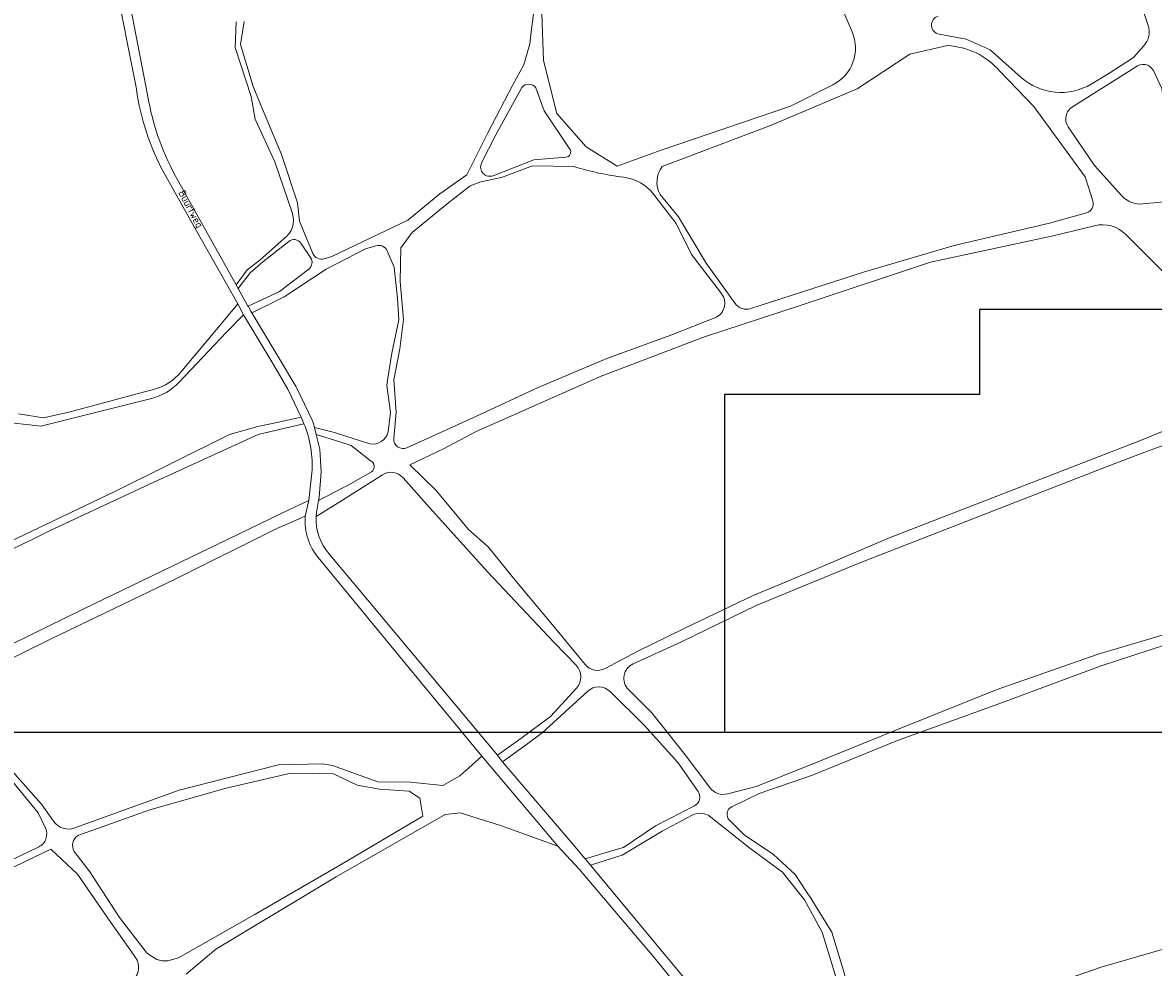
# Model space of a CAD drawing. Extents: x 148869 to 161638, y 453607 to 469810.
# Tile 67 of 256: x 154659 to 154944, y 460713 to 460951. Entities that reach past the tile are written whole.
import ezdxf
from ezdxf.enums import TextEntityAlignment as Align

# ---------------------------------------------------------------- set-up
doc = ezdxf.new("R2010")
doc.units = 0
doc.layers.get('DEFPOINTS').update_dxf_attribs({"linetype": 'CONTINUOUS'})
for name, color, linetype, lineweight in [('B-RO-OG-TOPOGRAFIE-T18', 2, 'CONTINUOUS', 18), ('B-RO-VH-VERHARDING_FUNDERING_ZAND-GV', 251, 'CONTINUOUS', 18), ('B-RO-VH-VERHARDING_HALFVERHARDING_GRIND-GV', 251, 'CONTINUOUS', 18), ('X-XX-AL-TEKENBLAD-KADER-G-OZ', 1, 'CONTINUOUS', 25)]:
    doc.layers.add(name, color=color, linetype=linetype, lineweight=lineweight)
doc.styles.add('NLCS-ISO-M200-T18', font='NLCS-ISO.ttf', dxfattribs={"height": 0.36})

msp = doc.modelspace()

# ---------------------------------------------------------------- linework, layer by layer
at = {"layer": 'B-RO-VH-VERHARDING_FUNDERING_ZAND-GV', "flags": 128}
for points in [[(154789.55, 460982.6), (154789.51, 460971.86), (154788.3, 460955.99), (154787.37, 460948.89), (154786.98, 460945.9), (154785.48, 460940.52), (154782.73, 460935.55), (154776.45, 460923.41), (154771.1, 460912.8), (154764.33, 460908.02), (154756.25, 460901.37), (154737, 460892.15), (154735.05, 460891.59)], [(154790.13, 460951.12), (154789.97, 460955.97), (154791.58, 460971.8), (154791.8, 460982.59)], [(154841.23, 460983.27), (154844.69, 460980.49), (154848.93, 460978.48), (154852.92, 460974.91), (154856.78, 460973.32), (154862.42, 460974.74), (154864.34, 460958.43), (154868.42, 460948.87)], [(154937.16, 460964.15), (154940.62, 460958.12), (154941.01, 460957.04), (154943.16, 460950.45)], [(154712.9, 460951.38), (154712.6, 460944.91), (154716.68, 460932.6), (154717.66, 460926.82), (154722.64, 460916.1), (154727.08, 460903.02)], [(154732.26, 460892.93), (154728.82, 460901.11), (154728.37, 460905.7), (154724.32, 460917.92), (154719.48, 460929.38), (154717.16, 460935.05), (154713.94, 460945.68), (154714.85, 460951.52)], [(154863.51, 460935.49), (154852.84, 460930.15), (154820.18, 460919.02), (154809.06, 460914.99), (154801.21, 460919.87), (154793.8, 460928.3), (154790.44, 460941.67), (154790.13, 460951.12)], [(154911.06, 460937.4), (154903.3, 460944.33), (154897.22, 460947.01), (154890.36, 460948.27)], [(154820.46, 460914.87), (154847.78, 460925.23), (154869.67, 460934.51), (154883, 460943.28), (154892.51, 460945.42)], [(154942.09, 460945.36), (154939.43, 460942.38), (154933.19, 460938.34), (154928.79, 460935.71)], [(154905.63, 460939.08), (154914.28, 460930.01), (154927.23, 460912.31), (154929.17, 460906.19)], [(154924.01, 460929.94), (154939.92, 460939.96)], [(154944.48, 460939.11), (154946.64, 460934.62), (154949.22, 460917.2), (154951.59, 460908.8)], [(154774.84, 460915.79), (154778.4, 460922.93), (154784.97, 460934.85)], [(154788.54, 460934.78), (154790.6, 460928.96), (154797.11, 460919.31)], [(154936.49, 460907.51), (154929.6, 460915.15), (154922.96, 460924.91)], [(154796.11, 460917.23), (154788.07, 460916.59), (154777.78, 460912.57)], [(154752.65, 460846.28), (154753.3, 460852.86), (154752.64, 460861.04), (154754.23, 460868.88), (154755.15, 460876.24), (154754.28, 460885.85), (154754.47, 460894.33), (154757.31, 460898.27), (154766.16, 460905.48), (154771.93, 460910.05), (154774.62, 460911.05), (154779.83, 460912.08), (154787.71, 460915.08), (154798.15, 460914.89)], [(154818.27, 460907.88), (154823.95, 460900.49), (154827.8, 460892.71), (154835.16, 460883.15)], [(154838.88, 460880.31), (154831.52, 460890.52), (154824.58, 460902.17), (154819.89, 460907.84)], [(154949.83, 460906.23), (154941.84, 460905.44)], [(154927.56, 460903.2), (154918.24, 460900.58), (154894.14, 460894.94), (154871.31, 460888.19), (154842.8, 460879.02)], [(154800.96, 460789.21), (154792.74, 460799.24), (154783.64, 460810.05), (154776.48, 460818.89), (154771.51, 460823.29), (154763.39, 460833.13), (154756.7, 460839.6), (154765.22, 460843.61), (154773.48, 460847.97), (154805.07, 460861.93), (154831.15, 460871.88), (154855.29, 460879.8), (154888.19, 460890.78), (154919.14, 460897.36), (154929.63, 460899.95)], [(154725.01, 460896.73), (154718.81, 460891.29), (154717.76, 460890.44), (154716.9, 460889.75), (154715.68, 460888.78), (154712.84, 460885.04), (154713.38, 460884.08), (154716.39, 460888.06), (154717.62, 460889.12), (154719.57, 460890.81), (154726.12, 460896)], [(154729.19, 460895.53), (154731.66, 460891.9)], [(154937.42, 460897.78), (154946.49, 460888.72), (154956.19, 460881.04), (154968.47, 460871.42), (154973.09, 460865.3)], [(154731.19, 460888.99), (154723.81, 460883.35), (154721.88, 460882.44), (154715.89, 460879.6), (154716.6, 460878.39), (154716.84, 460877.98), (154722.63, 460880.85), (154725.01, 460882.03), (154735.57, 460888.95), (154745.54, 460894.09), (154748.16, 460894.9)], [(154751.02, 460893.57), (154752.78, 460889.49), (154753.59, 460881.69), (154753.95, 460876.16), (154752.18, 460867.78), (154751.11, 460860.99), (154750.89, 460859.7), (154751.8, 460852.8), (154751.22, 460847.92)], [(154698.4, 460860.39), (154710.46, 460873.06), (154714.68, 460877.49), (154713.25, 460880.25), (154709.13, 460875.3), (154698.84, 460862.93)], [(154834.13, 460876.84), (154822.61, 460872.28), (154806.45, 460866.45), (154789.13, 460859.09), (154773.59, 460851.89), (154755.94, 460843.92)], [(154692.28, 460858.73), (154670.58, 460852.85), (154664.23, 460851.43), (154657.92, 460852.5)], [(154653.09, 460850.51), (154663.51, 460849.38), (154691.48, 460856.36)], [(154970.49, 460856.75), (154954.7, 460851.29), (154941.63, 460845.93), (154877.99, 460821.24), (154853.38, 460810.71), (154843.42, 460806.57), (154826, 460798.24), (154814.3, 460792.58), (154806.06, 460788.19)], [(154813.09, 460789.34), (154825.28, 460794.95), (154844.17, 460804.05), (154869.94, 460814.7), (154932.77, 460839.13), (154942.35, 460842.78), (154953.28, 460846.84), (154971.83, 460853.49)], [(154631.73, 460806.08), (154665.76, 460822.97), (154690.95, 460834.7), (154718.41, 460847.21), (154723.02, 460848.31), (154729.96, 460849.97), (154729.27, 460851.64), (154722.34, 460850.11), (154718.35, 460849.23), (154711.16, 460847.23), (154682.22, 460832.86), (154643.96, 460814.56), (154631.21, 460808.74)], [(154979.05, 460850.3), (154983.69, 460839.08), (154988.51, 460826.99), (154993.39, 460813.88), (154972.18, 460806.1), (154951.21, 460797.9), (154930.54, 460791.83), (154904.81, 460782.76), (154878.99, 460772.46), (154857.08, 460763.49), (154844.13, 460758.43), (154837.01, 460756.54)], [(154746.58, 460844.92), (154738.49, 460847.52), (154737.73, 460847.76), (154732.62, 460848.99), (154733.06, 460847.25), (154739.06, 460845.38), (154741.9, 460844.5), (154746.72, 460840.7)], [(154733.06, 460826.53), (154739.68, 460830.68), (154749.78, 460837.03)], [(154747.02, 460837.78), (154740.75, 460834.23), (154740, 460833.85), (154733.68, 460830.6), (154733.2, 460828.04)], [(154755, 460836.28), (154761.64, 460828.82), (154776.38, 460812.53), (154793.2, 460794.78), (154798.71, 460789.02)], [(154643.76, 460784.67), (154666.15, 460795.7), (154697.63, 460810.85), (154723.14, 460823.52), (154726.06, 460824.8), (154730.3, 460826.66), (154731.2, 460830.59), (154726.37, 460828.28), (154713.62, 460822.2), (154674.41, 460803.22), (154642.22, 460787.49)], [(154838, 460753.28), (154844.92, 460756.64), (154858.38, 460761.22), (154879.87, 460769.98), (154905.41, 460779.3), (154931.26, 460788.84), (154951.95, 460795.57), (154972.94, 460803.39), (154991.14, 460808.97)], [(154666.77, 460749.61), (154663.73, 460753.97), (154655.71, 460762.92), (154652.91, 460767.97), (154651.05, 460771.9), (154642.68, 460781.19)], [(154798.79, 460783.25), (154792.25, 460776.03), (154784.71, 460770.53), (154778.84, 460766.26), (154779.27, 460765.75), (154780.14, 460764.61), (154786.18, 460769.03), (154790.12, 460771.9), (154801.55, 460782.41)], [(154807.38, 460782.3), (154815.89, 460773.9), (154824.4, 460764.46), (154829.5, 460757.12)], [(154832.46, 460758.12), (154826.28, 460766.4), (154817.79, 460776.97), (154811.92, 460782.88)], [(154641.34, 460780.08), (154650.45, 460769.55), (154652.55, 460764.27), (154662.84, 460751.76), (154664.69, 460747.9)], [(154700.24, 460711.04), (154707.74, 460717.32), (154738.09, 460735.61), (154765.65, 460751.36), (154769.44, 460751.77), (154779.6, 460748.53), (154785.96, 460746.27), (154794.08, 460743.37), (154774.88, 460766.08), (154771.58, 460763.07), (154769.37, 460761.06), (154765.03, 460758.65), (154756.86, 460759.49), (154748.67, 460759.53), (154737.18, 460763.73), (154734.7, 460764.08), (154723.57, 460763.82), (154698.46, 460757.43), (154672.09, 460747.92)], [(154672.92, 460746.03), (154691.03, 460752.46), (154710.34, 460757.94), (154726.7, 460761.72), (154737.43, 460761.56), (154743.4, 460758.76), (154749.03, 460757.69), (154756.51, 460757.22), (154759.23, 460755.43), (154759.99, 460750.87), (154739.18, 460738.63), (154717.42, 460725.99), (154698.29, 460715.18), (154695.6, 460714.42), (154694.16, 460714.42), (154692.79, 460714.69), (154690.84, 460715.99), (154690.34, 460716.42), (154689.88, 460716.89), (154683.36, 460725.34), (154675.87, 460736.85), (154671.97, 460741.99)], [(154663.01, 460743.12), (154645.55, 460734.72), (154639.49, 460731.76), (154634.88, 460730.32), (154626.08, 460729.84), (154618.18, 460732.84), (154606.85, 460739.15), (154595.09, 460747.21), (154589.41, 460753.98)], [(154828.61, 460753.54), (154818.71, 460748.42), (154810.64, 460742.99), (154807.99, 460742.2), (154800.97, 460740.13), (154802.34, 460738.5), (154809.25, 460740.72), (154810.35, 460741.08), (154820.41, 460747.13), (154827.98, 460751.12)], [(154832.73, 460750.68), (154842.59, 460742.81), (154850.81, 460736.8), (154856.36, 460729.79), (154860.85, 460721.64), (154867.6, 460699.57), (154868.04, 460695.12), (154866.05, 460690.91)], [(154859.14, 460728.3), (154857.94, 460730.22), (154856.91, 460731.8), (154854.05, 460736.17), (154848.58, 460741.25), (154841.14, 460746.22), (154837.44, 460749.87)], [(154602.97, 460738.6), (154611.82, 460733.21), (154621.06, 460728.59), (154629.89, 460727.03), (154640.53, 460729.61), (154645.7, 460732.81), (154666.06, 460742.53), (154672.8, 460736.24), (154681.23, 460724.08), (154687.11, 460715.71)], [(154869.7, 460699.22), (154866.34, 460711.57), (154863.27, 460721.63), (154859.14, 460728.3)], [(154962.12, 460722.24), (154947.32, 460717.43), (154931.3, 460712.79), (154916.48, 460707.62), (154876.42, 460695.51)]]:
    msp.add_lwpolyline(points, dxfattribs=at)
at = {"layer": 'B-RO-VH-VERHARDING_FUNDERING_ZAND-GV'}
for points in [[(154890.36, 460948.27, -0.785493), (154890.11, 460952.85)], [(154943.16, 460950.45, -0.267147), (154942.09, 460945.36)], [(154868.42, 460948.87, -0.396653), (154863.51, 460935.49)], [(154892.51, 460945.42, -0.200122), (154905.63, 460939.08)], [(154939.92, 460939.96, -0.484081), (154944.48, 460939.11)], [(154784.97, 460934.85, -0.485976), (154788.54, 460934.78)], [(154928.79, 460935.71, -0.328065), (154911.06, 460937.4)], [(154922.96, 460924.91, -0.424939), (154924.01, 460929.94)], [(154797.11, 460919.31, -0.574443), (154796.11, 460917.23)], [(154777.78, 460912.57, -0.686319), (154774.84, 460915.79)], [(154798.15, 460914.89, 0.044716), (154810.74, 460912.18)], [(154819.89, 460907.84, -0.297126), (154820.46, 460914.87)], [(154810.74, 460912.18, -0.200861), (154818.27, 460907.88)], [(154941.84, 460905.44, -0.23844), (154936.49, 460907.51)], [(154929.17, 460906.19, -0.424343), (154927.56, 460903.2)], [(154727.08, 460903.02, -0.318286), (154725.01, 460896.73)], [(154929.63, 460899.95, -0.262599), (154937.42, 460897.78)], [(154726.12, 460896, -0.43612), (154729.19, 460895.53)], [(154735.05, 460891.59, -0.379943), (154732.26, 460892.93)], [(154748.16, 460894.9, -0.382203), (154751.02, 460893.57)], [(154731.66, 460891.9, -0.398538), (154731.19, 460888.99)], [(154835.16, 460883.15, -0.487643), (154834.13, 460876.84)], [(154842.8, 460879.02, -0.325217), (154838.88, 460880.31)], [(154698.84, 460862.93, -0.154245), (154692.28, 460858.73)], [(154691.48, 460856.36, 0.142501), (154698.4, 460860.39)], [(154751.22, 460847.92, -0.409156), (154746.58, 460844.92)], [(154755.94, 460843.92, -0.57732), (154752.65, 460846.28)], [(154746.72, 460840.7, -0.564458), (154747.02, 460837.78)], [(154749.78, 460837.03, -0.395073), (154755, 460836.28)], [(154733.2, 460828.04, 0.027754), (154733.06, 460826.53)], [(154798.71, 460789.02, -0.393544), (154798.79, 460783.25)], [(154806.06, 460788.19, -0.357934), (154800.96, 460789.21)], [(154811.92, 460782.88, -0.521547), (154813.09, 460789.34)], [(154801.55, 460782.41, -0.400722), (154807.38, 460782.3)], [(154829.5, 460757.12, -0.453056), (154828.61, 460753.54)], [(154837.01, 460756.54, -0.306544), (154832.46, 460758.12)], [(154837.44, 460749.87, -0.519065), (154838, 460753.28)], [(154827.98, 460751.12, -0.298443), (154832.73, 460750.68)], [(154664.69, 460747.9, -0.414292), (154663.01, 460743.12)], [(154672.09, 460747.92, -0.339713), (154666.77, 460749.61)], [(154671.97, 460741.99, -0.403142), (154672.92, 460746.03)], [(154687.11, 460715.71, -0.416462), (154686.48, 460709.07)]]:
    msp.add_lwpolyline(points, format="xyb", dxfattribs=at)
at = {"layer": 'B-RO-VH-VERHARDING_HALFVERHARDING_GRIND-GV', "flags": 128}
for points in [[(154690.46, 460932.97), (154686.21, 460955.23), (154683.27, 460968.85), (154682.05, 460975), (154680.68, 460984.29), (154679.94, 460991.62), (154678.71, 460994.34), (154676.87, 460998.36), (154676.19, 460996.77), (154674.6, 460993.54), (154674.37, 460993.13), (154675.76, 460991), (154677.15, 460988.88), (154679.01, 460977.21), (154682.32, 460961.59), (154687.46, 460935.79)], [(154693.93, 460914.56), (154701.45, 460901.17), (154704.06, 460896.52), (154713.25, 460880.25), (154714.68, 460877.49), (154722.13, 460865.16), (154725.89, 460858.68), (154729.27, 460851.64), (154729.96, 460849.97)], [(154733.2, 460828.04), (154733.68, 460830.6), (154733.81, 460831.31), (154734.33, 460837.82), (154733.99, 460843.55), (154733.06, 460847.25), (154732.62, 460848.99), (154732.22, 460850.56), (154728, 460859.29), (154723.39, 460867.03), (154716.84, 460877.98), (154716.6, 460878.39), (154715.89, 460879.6), (154715.76, 460879.83), (154713.38, 460884.08), (154712.84, 460885.04), (154705.61, 460897.97), (154703.27, 460902.16), (154698.27, 460911.14)], [(154731.97, 460837.58), (154731.2, 460830.59), (154730.3, 460826.66)], [(154733.95, 460815.67), (154755.02, 460790.14)], [(154755.02, 460790.14), (154774.88, 460766.08), (154794.08, 460743.37), (154799.48, 460737.52), (154818.45, 460715.2), (154837.67, 460691.53), (154837.67, 460691.53), (154839.5, 460693.87), (154802.34, 460738.5), (154800.97, 460740.13), (154797.93, 460743.73), (154780.5, 460764.14), (154780.14, 460764.61), (154779.27, 460765.75), (154778.84, 460766.26), (154757.27, 460792.08), (154749.54, 460801.33), (154736.16, 460817.25)]]:
    msp.add_lwpolyline(points, dxfattribs=at)
at = {"layer": 'B-RO-VH-VERHARDING_HALFVERHARDING_GRIND-GV'}
for points in [[(154687.46, 460935.79, 0.084259), (154693.93, 460914.56)], [(154698.27, 460911.14, -0.08574), (154690.46, 460932.97)], [(154729.96, 460849.97, -0.116622), (154731.97, 460837.58)], [(154733.06, 460826.53, -0.027754), (154733.2, 460828.04)], [(154730.3, 460826.66, 0.198078), (154733.95, 460815.67)], [(154736.16, 460817.25, -0.184452), (154733.06, 460826.53)]]:
    msp.add_lwpolyline(points, format="xyb", dxfattribs=at)
at = {"layer": 'DEFPOINTS', "flags": 128}
msp.add_lwpolyline([(154545.56, 460772.03), (154545.56, 461387.03), (154843.08, 461387.03), (154976.06, 461387.03), (154976.06, 460878.84), (154900.53, 460878.84), (154900.53, 460857.38), (154836.18, 460857.38), (154836.18, 460772.03)], close=True, dxfattribs=at)
at = {"layer": 'X-XX-AL-TEKENBLAD-KADER-G-OZ'}
msp.add_lwpolyline([(154545.56, 461387.03), (154976.06, 461387.03), (154976.06, 460772.03), (154545.56, 460772.03)], close=True, dxfattribs=at)

# ---------------------------------------------------------------- texts
at = {"layer": 'B-RO-OG-TOPOGRAFIE-T18', "style": 'NLCS-ISO-M200-T18'}
msp.add_text('Buurtweg', height=1.875, rotation=297.9, dxfattribs=at).set_placement((154701.17, 460904.04), align=Align.MIDDLE)

doc.saveas('drawing.dxf')
